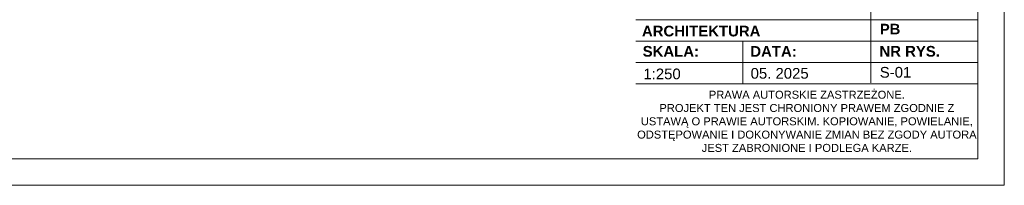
# Model space of a CAD drawing. Extents: x 5499164 to 5499301, y 5902019 to 5902134.
# Tile 7 of 18: x 5499254 to 5499301, y 5902042 to 5902050. Entities that reach past the tile are written whole.
import ezdxf

# ---------------------------------------------------------------- set-up
doc = ezdxf.new("R2010")
doc.units = 0
doc.set_wipeout_variables(frame=1)
doc.layers.add('0A_TABELKA', color=7, linetype='CONTINUOUS', lineweight=0)
doc.layers.add('0Z_OPISY', color=7, linetype='CONTINUOUS', lineweight=9)
doc.styles.add('Arial', font='arial.ttf')

msp = doc.modelspace()

# ---------------------------------------------------------------- wipeouts: each hides what was drawn before it
msp.add_wipeout([(5499283.337, 5902043.189), (5499283.337, 5902075.609), (5499299.424, 5902075.609), (5499299.424, 5902043.189)]).dxf.layer = '0A_TABELKA'

# ---------------------------------------------------------------- next in the draw order: linework, layer by layer
at = {"layer": '0A_TABELKA'}
for p, q in [((5499294.397, 5902053.515), (5499294.397, 5902046.753)), ((5499283.337, 5902049.718), (5499299.424, 5902049.718)), ((5499283.337, 5902048.713), (5499299.424, 5902048.713)), ((5499288.364, 5902048.713), (5499288.364, 5902046.702)), ((5499283.337, 5902047.707), (5499299.424, 5902047.707)), ((5499283.337, 5902046.702), (5499299.424, 5902046.702)), ((5499299.424, 5902043.189), (5499283.337, 5902043.189))]:
    msp.add_line(p, q, dxfattribs=at)
at = {"layer": '0Z_OPISY'}
for points in [[(5499195.674, 5902041.939), (5499300.674, 5902041.939), (5499300.674, 5902116.189), (5499195.674, 5902116.189)], [(5499196.924, 5902043.189), (5499299.424, 5902043.189), (5499299.424, 5902114.939), (5499196.924, 5902114.939)]]:
    msp.add_lwpolyline(points, close=True, dxfattribs=at)

# ---------------------------------------------------------------- next in the draw order: texts
at = {"layer": '0A_TABELKA', "style": 'Arial'}
for s, insert, char_height, width, attachment_point in [('{\\W1;\\fArial|b1|i0|c238|p34;PB}', (5499294.82, 5902049.532), 0.495, 29.02346, 1), ('{\\fArial|b1|i0|c238|p34;\\W1;ARCHITEKTURA}', (5499283.617, 5902049.442), 0.50273, 29.02346, 1), ('{\\fArial|b1|i0|c238|p34;\\W1;SKALA:}', (5499283.652, 5902048.489), 0.50273, 10.20291, 1), ('{\\fArial|b1|i0|c238|p34;\\W1;DATA:}', (5499288.719, 5902048.486), 0.50273, 10.20291, 1), ('{\\fArial|b1|i0|c238|p34;\\H1.102x;\\W1;NR RYS.\\P\\fArial|b0|i0|c238|p34;\\H0.90744x;\\W0.8; \\P   }', (5499294.797, 5902048.49), 0.45608, 118.95749, 1), ('{\\fArial|b0|i0|c161|p34;1:25\\fArial|b0|i0|c238|p34;0}', (5499283.687, 5902047.427), 0.50273, 29.02346, 1), ('05. 2025', (5499288.733, 5902047.454), 0.5027, 134.32105, 1), ('S-01', (5499294.813, 5902047.503), 0.5027, 29.02346, 1), ('{\\W1;PRAWA AUTORSKIE ZASTRZEŻONE.\\PPROJEKT TEN JEST CHRONIONY PRAWEM ZGODNIE Z USTAWĄ O PRAWIE AUTORSKIM. KOPIOWANIE, POWIELANIE, ODSTĘPOWANIE I DOKONYWANIE ZMIAN BEZ ZGODY AUTORA JEST ZABRONIONE I PODLEGA KARZE.}', (5499291.381, 5902044.945), 0.375, 16.0875, 5)]:
    msp.add_mtext(s, dxfattribs=dict(at, insert=insert, char_height=char_height, width=width, attachment_point=attachment_point))

doc.saveas('drawing.dxf')
